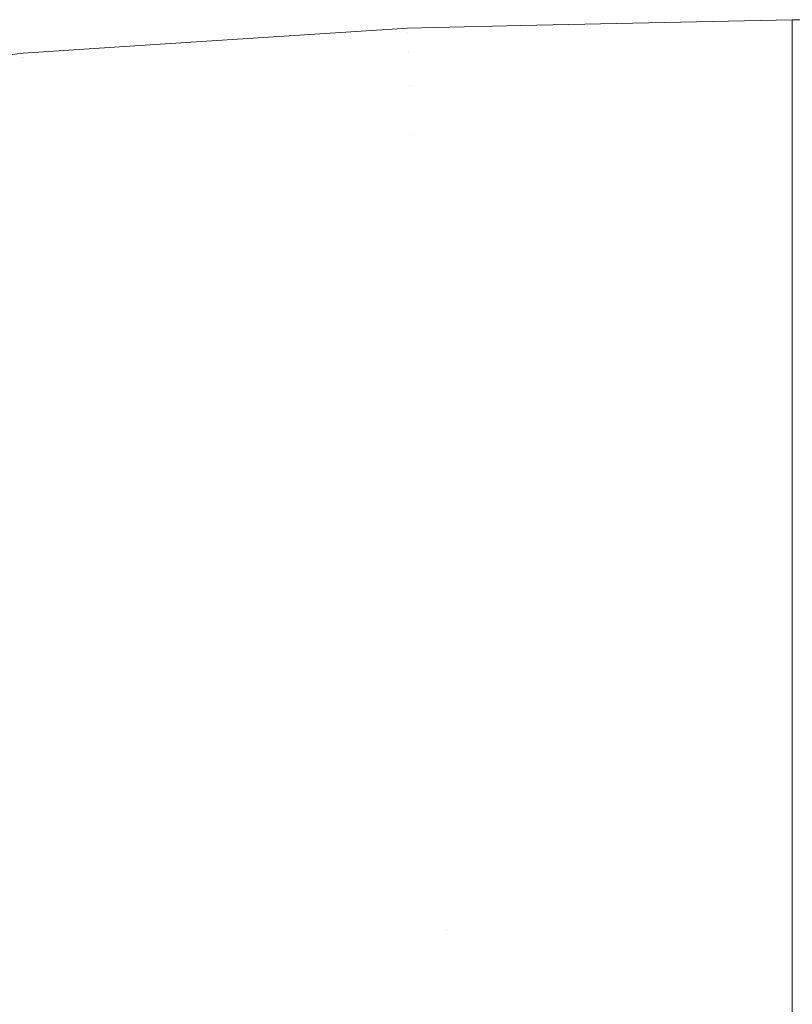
# Model space of a CAD drawing. Header units: centimetres. Extents: x -25.9 to 27.4, y 34.1 to 35.9.
# Tile 80 of 256: x -25.76222 to -25.75346, y 35.92896 to 35.94011. Entities that reach past the tile are written whole.
import ezdxf

# ---------------------------------------------------------------- set-up
doc = ezdxf.new("R2010")
doc.units = ezdxf.units.CM
doc.header["$LTSCALE"] = 2.54
doc.layers.add('Lucido design-1', color=7, linetype='Continuous')

# ---------------------------------------------------------------- blocks, each defined once
blk = doc.blocks.new('Gruppo-5-1')
at = {"color": 7, "linetype": 'Continuous', "lineweight": 9}
for points, invisible_edges in [([(-25.75782, 35.93997, -9.478917), (-25.75346, 35.940065, -9.478917), (-25.75346, 35.940112, -9.481992), (-25.756535, 35.940045, -9.481992)], 9), ([(-25.75782, 35.93997, -33.44568), (-25.75346, 35.940065, -33.44568), (-25.75346, 35.940112, -33.448755), (-25.756535, 35.940045, -33.448755)], 9), ([(-25.756535, 35.940045, -10.081992), (-25.75346, 35.940112, -10.081992), (-25.75346, 35.940017, -10.086352), (-25.757818, 35.939922, -10.086352)], 12), ([(-25.756535, 35.940045, -34.048755), (-25.75346, 35.940112, -34.048755), (-25.75346, 35.940017, -34.053115), (-25.757818, 35.939922, -34.053115)], 12), ([(-25.756535, 35.940045, -10.081992), (-25.756535, 35.940045, -9.481992), (-25.75346, 35.940112, -9.481992), (-25.75346, 35.940112, -10.081992)], 1), ([(-25.756535, 35.940045, -34.048755), (-25.756535, 35.940045, -33.448755), (-25.75346, 35.940112, -33.448755), (-25.75346, 35.940112, -34.048755)], 1), ([(27.34654, 35.940065, -9.478917), (27.34654, 35.940112, -9.481992), (-25.75346, 35.940112, -9.481992), (-25.75346, 35.940065, -9.478917)], 8), ([(-25.762171, 35.939684, -9.478917), (-25.75782, 35.93997, -9.478917), (-25.757822, 35.940017, -9.481992), (-25.760679, 35.93983, -9.481992)], 11), ([(-25.762171, 35.939684, -33.44568), (-25.75782, 35.93997, -33.44568), (-25.757822, 35.940017, -33.448755), (-25.760679, 35.93983, -33.448755)], 11), ([(-25.760679, 35.93983, -10.081992), (-25.757822, 35.940017, -10.081992), (-25.757818, 35.939922, -10.086352), (-25.762167, 35.939637, -10.086352)], 14), ([(-25.760679, 35.93983, -34.048755), (-25.757822, 35.940017, -34.048755), (-25.757818, 35.939922, -34.053115), (-25.762167, 35.939637, -34.053115)], 14), ([(-25.757822, 35.940017, -10.081992), (-25.760679, 35.93983, -10.081992), (-25.760679, 35.93983, -9.481992), (-25.757822, 35.940017, -9.481992)], 10), ([(-25.757822, 35.940017, -34.048755), (-25.760679, 35.93983, -34.048755), (-25.760679, 35.93983, -33.448755), (-25.757822, 35.940017, -33.448755)], 10), ([(-25.756535, 35.940045, -9.481992), (-25.757822, 35.940017, -9.481992), (-25.75782, 35.93997, -9.478917)], 10), ([(-25.757822, 35.940017, -9.481992), (-25.756535, 35.940045, -9.481992), (-25.756535, 35.940045, -10.081992), (-25.757822, 35.940017, -10.081992)], 10), ([(-25.757818, 35.939922, -10.086352), (-25.757822, 35.940017, -10.081992), (-25.756535, 35.940045, -10.081992)], 9), ([(-25.756535, 35.940045, -33.448755), (-25.757822, 35.940017, -33.448755), (-25.75782, 35.93997, -33.44568)], 10), ([(-25.757822, 35.940017, -33.448755), (-25.756535, 35.940045, -33.448755), (-25.756535, 35.940045, -34.048755), (-25.757822, 35.940017, -34.048755)], 10), ([(-25.757818, 35.939922, -34.053115), (-25.757822, 35.940017, -34.048755), (-25.756535, 35.940045, -34.048755)], 9), ([(-25.75346, 35.939998, -9.477631), (-25.75346, 35.940065, -9.478917), (-25.75782, 35.93997, -9.478917)], 10), ([(-25.75346, 35.939998, -33.444394), (-25.75346, 35.940065, -33.44568), (-25.75782, 35.93997, -33.44568)], 10), ([(-25.75782, 35.93997, -9.478917), (-25.757811, 35.939756, -9.474771), (-25.75346, 35.939851, -9.474771), (-25.75346, 35.939998, -9.477631)], 11), ([(-25.75782, 35.93997, -33.44568), (-25.757811, 35.939756, -33.441534), (-25.75346, 35.939851, -33.441534), (-25.75346, 35.939998, -33.444394)], 11), ([(-25.757818, 35.939922, -10.086352), (-25.75346, 35.940017, -10.086352), (-25.75346, 35.939751, -10.090484), (-25.757806, 35.939656, -10.090484)], 13), ([(-25.757818, 35.939922, -34.053115), (-25.75346, 35.940017, -34.053115), (-25.75346, 35.939751, -34.057247), (-25.757806, 35.939656, -34.057247)], 13), ([(-25.75346, 35.940065, -9.478917), (-25.75346, 35.939998, -9.477631), (27.34654, 35.939998, -9.477631), (27.34654, 35.940065, -9.478917)], 10), ([(27.34654, 35.939851, -9.474771), (27.34654, 35.939998, -9.477631), (-25.75346, 35.939998, -9.477631), (-25.75346, 35.939851, -9.474771)], 10), ([(-25.762153, 35.939471, -9.474771), (-25.757811, 35.939756, -9.474771), (-25.75782, 35.93997, -9.478917), (-25.762171, 35.939684, -9.478917)], 15), ([(-25.762153, 35.939471, -33.441534), (-25.757811, 35.939756, -33.441534), (-25.75782, 35.93997, -33.44568), (-25.762171, 35.939684, -33.44568)], 15), ([(-25.762167, 35.939637, -10.086352), (-25.757818, 35.939922, -10.086352), (-25.757806, 35.939656, -10.090484), (-25.762144, 35.939372, -10.090484)], 15), ([(-25.762167, 35.939637, -34.053115), (-25.757818, 35.939922, -34.053115), (-25.757806, 35.939656, -34.057247), (-25.762144, 35.939372, -34.057247)], 15), ([(-25.760679, 35.93983, -9.481992), (-25.762176, 35.939731, -9.481992), (-25.762171, 35.939684, -9.478917)], 10), ([(-25.762176, 35.939731, -9.481992), (-25.760679, 35.93983, -9.481992), (-25.760679, 35.93983, -10.081992), (-25.762176, 35.939731, -10.081992)], 10), ([(-25.762167, 35.939637, -10.086352), (-25.762176, 35.939731, -10.081992), (-25.760679, 35.93983, -10.081992)], 9), ([(-25.760679, 35.93983, -33.448755), (-25.762176, 35.939731, -33.448755), (-25.762171, 35.939684, -33.44568)], 10), ([(-25.762176, 35.939731, -33.448755), (-25.760679, 35.93983, -33.448755), (-25.760679, 35.93983, -34.048755), (-25.762176, 35.939731, -34.048755)], 10), ([(-25.762167, 35.939637, -34.053115), (-25.762176, 35.939731, -34.048755), (-25.760679, 35.93983, -34.048755)], 9), ([(-25.75346, 35.939712, -9.473278), (-25.75346, 35.939851, -9.474771), (-25.757811, 35.939756, -9.474771)], 10), ([(-25.75346, 35.939712, -33.440041), (-25.75346, 35.939851, -33.441534), (-25.757811, 35.939756, -33.441534)], 10), ([(-25.75346, 35.939851, -9.474771), (-25.75346, 35.939712, -9.473278), (27.34654, 35.939712, -9.473278), (27.34654, 35.939851, -9.474771)], 10), ([(-25.766506, 35.93921, -9.478917), (-25.762171, 35.939684, -9.478917), (-25.762176, 35.939731, -9.481992), (-25.764815, 35.939442, -9.481992)], 11), ([(-25.766506, 35.93921, -33.44568), (-25.762171, 35.939684, -33.44568), (-25.762176, 35.939731, -33.448755), (-25.764815, 35.939442, -33.448755)], 11), ([(-25.766479, 35.938998, -9.474771), (-25.762153, 35.939471, -9.474771), (-25.762171, 35.939684, -9.478917), (-25.766506, 35.93921, -9.478917)], 15), ([(-25.766479, 35.938998, -33.441534), (-25.762153, 35.939471, -33.441534), (-25.762171, 35.939684, -33.44568), (-25.766506, 35.93921, -33.44568)], 15), ([(-25.764815, 35.939442, -10.081992), (-25.762176, 35.939731, -10.081992), (-25.762167, 35.939637, -10.086352), (-25.7665, 35.939162, -10.086352)], 14), ([(-25.764815, 35.939442, -34.048755), (-25.762176, 35.939731, -34.048755), (-25.762167, 35.939637, -34.053115), (-25.7665, 35.939162, -34.053115)], 14), ([(-25.762176, 35.939731, -10.081992), (-25.764815, 35.939442, -10.081992), (-25.764815, 35.939442, -9.481992), (-25.762176, 35.939731, -9.481992)], 10), ([(-25.762176, 35.939731, -34.048755), (-25.764815, 35.939442, -34.048755), (-25.764815, 35.939442, -33.448755), (-25.762176, 35.939731, -33.448755)], 10), ([(-25.762119, 35.939087, -9.470635), (-25.757794, 35.93937, -9.470635), (-25.757811, 35.939756, -9.474771), (-25.762153, 35.939471, -9.474771)], 15), ([(-25.762119, 35.939087, -33.437398), (-25.757794, 35.93937, -33.437398), (-25.757811, 35.939756, -33.441534), (-25.762153, 35.939471, -33.441534)], 15), ([(-25.762144, 35.939372, -10.090484), (-25.757806, 35.939656, -10.090484), (-25.757787, 35.93922, -10.094598), (-25.762106, 35.938937, -10.094598)], 15), ([(-25.762144, 35.939372, -34.057247), (-25.757806, 35.939656, -34.057247), (-25.757787, 35.93922, -34.061361), (-25.762106, 35.938937, -34.061361)], 15), ([(-25.757811, 35.939756, -9.474771), (-25.757794, 35.93937, -9.470635), (-25.75346, 35.939465, -9.470635), (-25.75346, 35.939712, -9.473278)], 11), ([(-25.757811, 35.939756, -33.441534), (-25.757794, 35.93937, -33.437398), (-25.75346, 35.939465, -33.437398), (-25.75346, 35.939712, -33.440041)], 11), ([(-25.757806, 35.939656, -10.090484), (-25.75346, 35.939751, -10.090484), (-25.75346, 35.939727, -10.090707)], 9), ([(-25.757806, 35.939656, -34.057247), (-25.75346, 35.939751, -34.057247), (-25.75346, 35.939727, -34.05747)], 9), ([(-25.75346, 35.939727, -10.090707), (-25.75346, 35.939314, -10.094598), (-25.757787, 35.93922, -10.094598), (-25.757806, 35.939656, -10.090484)], 14), ([(-25.75346, 35.939727, -34.05747), (-25.75346, 35.939314, -34.061361), (-25.757787, 35.93922, -34.061361), (-25.757806, 35.939656, -34.057247)], 14), ([(27.34654, 35.939465, -9.470635), (27.34654, 35.939712, -9.473278), (-25.75346, 35.939712, -9.473278), (-25.75346, 35.939465, -9.470635)], 10), ([(-25.7665, 35.939162, -10.086352), (-25.762167, 35.939637, -10.086352), (-25.762144, 35.939372, -10.090484), (-25.766465, 35.938898, -10.090484)], 15), ([(-25.7665, 35.939162, -34.053115), (-25.762167, 35.939637, -34.053115), (-25.762144, 35.939372, -34.057247), (-25.766465, 35.938898, -34.057247)], 15), ([(-25.766428, 35.938615, -9.470635), (-25.762119, 35.939087, -9.470635), (-25.762153, 35.939471, -9.474771), (-25.766479, 35.938998, -9.474771)], 15), ([(-25.766428, 35.938615, -33.437398), (-25.762119, 35.939087, -33.437398), (-25.762153, 35.939471, -33.441534), (-25.766479, 35.938998, -33.441534)], 15), ([(-25.75346, 35.939236, -9.468942), (-25.75346, 35.939465, -9.470635), (-25.757794, 35.93937, -9.470635)], 10), ([(-25.75346, 35.939236, -33.435705), (-25.75346, 35.939465, -33.437398), (-25.757794, 35.93937, -33.437398)], 10), ([(-25.75346, 35.939465, -9.470635), (-25.75346, 35.939236, -9.468942), (27.34654, 35.939236, -9.468942), (27.34654, 35.939465, -9.470635)], 10), ([(-25.766465, 35.938898, -10.090484), (-25.762144, 35.939372, -10.090484), (-25.762106, 35.938937, -10.094598), (-25.766408, 35.938465, -10.094598)], 15), ([(-25.766465, 35.938898, -34.057247), (-25.762144, 35.939372, -34.057247), (-25.762106, 35.938937, -34.061361), (-25.766408, 35.938465, -34.061361)], 15), ([(-25.762071, 35.938531, -9.466514), (-25.757769, 35.938813, -9.466514), (-25.757794, 35.93937, -9.470635), (-25.762119, 35.939087, -9.470635)], 15), ([(-25.762071, 35.938531, -33.433277), (-25.757769, 35.938813, -33.433277), (-25.757794, 35.93937, -33.437398), (-25.762119, 35.939087, -33.437398)], 15), ([(-25.757794, 35.93937, -9.470635), (-25.757769, 35.938813, -9.466514), (-25.75346, 35.938907, -9.466514), (-25.75346, 35.939236, -9.468942)], 11), ([(-25.757794, 35.93937, -33.437398), (-25.757769, 35.938813, -33.433277), (-25.75346, 35.938907, -33.433277), (-25.75346, 35.939236, -33.435705)], 11), ([(-25.762106, 35.938937, -10.094598), (-25.757787, 35.93922, -10.094598), (-25.757761, 35.938615, -10.098688), (-25.762053, 35.938333, -10.098688)], 15), ([(-25.762106, 35.938937, -34.061361), (-25.757787, 35.93922, -34.061361), (-25.757761, 35.938615, -34.065451), (-25.762053, 35.938333, -34.065451)], 15), ([(-25.757787, 35.93922, -10.094598), (-25.75346, 35.939314, -10.094598), (-25.75346, 35.939248, -10.095043)], 9), ([(-25.757787, 35.93922, -34.061361), (-25.75346, 35.939314, -34.061361), (-25.75346, 35.939248, -34.061806)], 9), ([(-25.75346, 35.939248, -10.095043), (-25.75346, 35.938708, -10.098688), (-25.757761, 35.938615, -10.098688), (-25.757787, 35.93922, -10.094598)], 14), ([(-25.75346, 35.939248, -34.061806), (-25.75346, 35.938708, -34.065451), (-25.757761, 35.938615, -34.065451), (-25.757787, 35.93922, -34.061361)], 14), ([(27.34654, 35.938907, -9.466514), (27.34654, 35.939236, -9.468942), (-25.75346, 35.939236, -9.468942), (-25.75346, 35.938907, -9.466514)], 10), ([(-25.766355, 35.938062, -9.466514), (-25.762071, 35.938531, -9.466514), (-25.762119, 35.939087, -9.470635), (-25.766428, 35.938615, -9.470635)], 15), ([(-25.766355, 35.938062, -33.433277), (-25.762071, 35.938531, -33.433277), (-25.762119, 35.939087, -33.437398), (-25.766428, 35.938615, -33.437398)], 15), ([(-25.766408, 35.938465, -10.094598), (-25.762106, 35.938937, -10.094598), (-25.762053, 35.938333, -10.098688), (-25.766329, 35.937865, -10.098688)], 15), ([(-25.766408, 35.938465, -34.061361), (-25.762106, 35.938937, -34.061361), (-25.762053, 35.938333, -34.065451), (-25.766329, 35.937865, -34.065451)], 15), ([(-25.75346, 35.938572, -9.464631), (-25.75346, 35.938907, -9.466514), (-25.757769, 35.938813, -9.466514)], 10), ([(-25.75346, 35.938572, -33.431394), (-25.75346, 35.938907, -33.433277), (-25.757769, 35.938813, -33.433277)], 10), ([(-25.75346, 35.938907, -9.466514), (-25.75346, 35.938572, -9.464631), (27.34654, 35.938572, -9.464631), (27.34654, 35.938907, -9.466514)], 10), ([(-25.762007, 35.937804, -9.462417), (-25.757738, 35.938084, -9.462417), (-25.757769, 35.938813, -9.466514), (-25.762071, 35.938531, -9.466514)], 15), ([(-25.762007, 35.937804, -33.42918), (-25.757738, 35.938084, -33.42918), (-25.757769, 35.938813, -33.433277), (-25.762071, 35.938531, -33.433277)], 15), ([(-25.757769, 35.938813, -9.466514), (-25.757738, 35.938084, -9.462417), (-25.75346, 35.938177, -9.462417), (-25.75346, 35.938572, -9.464631)], 11), ([(-25.757769, 35.938813, -33.433277), (-25.757738, 35.938084, -33.42918), (-25.75346, 35.938177, -33.42918), (-25.75346, 35.938572, -33.431394)], 11), ([(-25.757761, 35.938615, -10.098688), (-25.75346, 35.938708, -10.098688), (-25.75346, 35.938581, -10.099354)], 9), ([(-25.757761, 35.938615, -34.065451), (-25.75346, 35.938708, -34.065451), (-25.75346, 35.938581, -34.066117)], 9), ([(-25.762053, 35.938333, -10.098688), (-25.757761, 35.938615, -10.098688), (-25.757727, 35.937842, -10.102745), (-25.761986, 35.937563, -10.102745)], 15), ([(-25.762053, 35.938333, -34.065451), (-25.757761, 35.938615, -34.065451), (-25.757727, 35.937842, -34.069508), (-25.761986, 35.937563, -34.069508)], 15), ([(-25.75346, 35.938581, -10.099354), (-25.75346, 35.937935, -10.102745), (-25.757727, 35.937842, -10.102745), (-25.757761, 35.938615, -10.098688)], 14), ([(-25.75346, 35.938581, -34.066117), (-25.75346, 35.937935, -34.069508), (-25.757727, 35.937842, -34.069508), (-25.757761, 35.938615, -34.065451)], 14), ([(27.34654, 35.938177, -9.462417), (27.34654, 35.938572, -9.464631), (-25.75346, 35.938572, -9.464631), (-25.75346, 35.938177, -9.462417)], 10), ([(-25.76626, 35.937338, -9.462417), (-25.762007, 35.937804, -9.462417), (-25.762071, 35.938531, -9.466514), (-25.766355, 35.938062, -9.466514)], 15), ([(-25.76626, 35.937338, -33.42918), (-25.762007, 35.937804, -33.42918), (-25.762071, 35.938531, -33.433277), (-25.766355, 35.938062, -33.433277)], 15), ([(-25.766329, 35.937865, -10.098688), (-25.762053, 35.938333, -10.098688), (-25.761986, 35.937563, -10.102745), (-25.766228, 35.937098, -10.102745)], 15), ([(-25.766329, 35.937865, -34.065451), (-25.762053, 35.938333, -34.065451), (-25.761986, 35.937563, -34.069508), (-25.766228, 35.937098, -34.069508)], 15), ([(-25.75346, 35.93772, -9.460352), (-25.75346, 35.938177, -9.462417), (-25.757738, 35.938084, -9.462417), (-25.757698, 35.937185, -9.45835)], 14), ([(-25.75346, 35.93772, -33.427115), (-25.75346, 35.938177, -33.42918), (-25.757738, 35.938084, -33.42918), (-25.757698, 35.937185, -33.425113)], 14), ([(-25.75346, 35.938177, -9.462417), (-25.75346, 35.93772, -9.460352), (27.34654, 35.93772, -9.460352), (27.34654, 35.938177, -9.462417)], 10), ([(-25.761928, 35.936907, -9.45835), (-25.757698, 35.937185, -9.45835), (-25.757738, 35.938084, -9.462417), (-25.762007, 35.937804, -9.462417)], 15), ([(-25.761928, 35.936907, -33.425113), (-25.757698, 35.937185, -33.425113), (-25.757738, 35.938084, -33.42918), (-25.762007, 35.937804, -33.42918)], 15), ([(-25.757727, 35.937842, -10.102745), (-25.75346, 35.937935, -10.102745), (-25.75346, 35.937727, -10.103632)], 9), ([(-25.757727, 35.937842, -34.069508), (-25.75346, 35.937935, -34.069508), (-25.75346, 35.937727, -34.070395)], 9), ([(-25.766143, 35.936446, -9.45835), (-25.761928, 35.936907, -9.45835), (-25.762007, 35.937804, -9.462417), (-25.76626, 35.937338, -9.462417)], 15), ([(-25.766143, 35.936446, -33.425113), (-25.761928, 35.936907, -33.425113), (-25.762007, 35.937804, -33.42918), (-25.76626, 35.937338, -33.42918)], 15), ([(-25.761986, 35.937563, -10.102745), (-25.757727, 35.937842, -10.102745), (-25.757686, 35.936903, -10.106763), (-25.761904, 35.936627, -10.106763)], 15), ([(-25.761986, 35.937563, -34.069508), (-25.757727, 35.937842, -34.069508), (-25.757686, 35.936903, -34.073526), (-25.761904, 35.936627, -34.073526)], 15), ([(-25.75346, 35.937727, -10.103632), (-25.75346, 35.936995, -10.106763), (-25.757686, 35.936903, -10.106763), (-25.757727, 35.937842, -10.102745)], 14), ([(-25.75346, 35.937727, -34.070395), (-25.75346, 35.936995, -34.073526), (-25.757686, 35.936903, -34.073526), (-25.757727, 35.937842, -34.069508)], 14), ([(-25.757698, 35.937185, -9.45835), (-25.75346, 35.937277, -9.45835), (-25.75346, 35.93772, -9.460352)], 9), ([(-25.757698, 35.937185, -33.425113), (-25.75346, 35.937277, -33.425113), (-25.75346, 35.93772, -33.427115)], 9), ([(27.34654, 35.937277, -9.45835), (27.34654, 35.93772, -9.460352), (-25.75346, 35.93772, -9.460352), (-25.75346, 35.937277, -9.45835)], 10), ([(-25.766228, 35.937098, -10.102745), (-25.761986, 35.937563, -10.102745), (-25.761904, 35.936627, -10.106763), (-25.766106, 35.936166, -10.106763)], 15), ([(-25.766228, 35.937098, -34.069508), (-25.761986, 35.937563, -34.069508), (-25.761904, 35.936627, -34.073526), (-25.766106, 35.936166, -34.073526)], 15), ([(-25.75346, 35.936684, -9.456115), (-25.75346, 35.937277, -9.45835), (-25.757698, 35.937185, -9.45835), (-25.757652, 35.936116, -9.45432)], 14), ([(-25.75346, 35.936684, -33.422878), (-25.75346, 35.937277, -33.425113), (-25.757698, 35.937185, -33.425113), (-25.757652, 35.936116, -33.421083)], 14), ([(-25.75346, 35.937277, -9.45835), (-25.75346, 35.936684, -9.456115), (27.34654, 35.936684, -9.456115), (27.34654, 35.937277, -9.45835)], 10), ([(-25.761835, 35.935842, -9.45432), (-25.757652, 35.936116, -9.45432), (-25.757698, 35.937185, -9.45835), (-25.761928, 35.936907, -9.45835)], 15), ([(-25.761835, 35.935842, -33.421083), (-25.757652, 35.936116, -33.421083), (-25.757698, 35.937185, -33.425113), (-25.761928, 35.936907, -33.425113)], 15), ([(-25.757686, 35.936903, -10.106763), (-25.75346, 35.936995, -10.106763), (-25.75346, 35.936688, -10.107869)], 9), ([(-25.757686, 35.936903, -34.073526), (-25.75346, 35.936995, -34.073526), (-25.75346, 35.936688, -34.074632)], 9), ([(-25.766003, 35.935385, -9.45432), (-25.761835, 35.935842, -9.45432), (-25.761928, 35.936907, -9.45835), (-25.766143, 35.936446, -9.45835)], 15), ([(-25.766003, 35.935385, -33.421083), (-25.761835, 35.935842, -33.421083), (-25.761928, 35.936907, -33.425113), (-25.766143, 35.936446, -33.425113)], 15), ([(-25.761904, 35.936627, -10.106763), (-25.757686, 35.936903, -10.106763), (-25.757638, 35.935801, -10.110736), (-25.761808, 35.935527, -10.110736)], 15), ([(-25.761904, 35.936627, -34.073526), (-25.757686, 35.936903, -34.073526), (-25.757638, 35.935801, -34.077499), (-25.761808, 35.935527, -34.077499)], 15), ([(-25.75346, 35.936688, -10.107869), (-25.75346, 35.935892, -10.110736), (-25.757638, 35.935801, -10.110736), (-25.757686, 35.936903, -10.106763)], 14), ([(-25.75346, 35.936688, -34.074632), (-25.75346, 35.935892, -34.077499), (-25.757638, 35.935801, -34.077499), (-25.757686, 35.936903, -34.073526)], 14), ([(-25.757652, 35.936116, -9.45432), (-25.75346, 35.936207, -9.45432), (-25.75346, 35.936684, -9.456115)], 9), ([(-25.757652, 35.936116, -33.421083), (-25.75346, 35.936207, -33.421083), (-25.75346, 35.936684, -33.422878)], 9), ([(27.34654, 35.936207, -9.45432), (27.34654, 35.936684, -9.456115), (-25.75346, 35.936684, -9.456115), (-25.75346, 35.936207, -9.45432)], 10), ([(-25.766106, 35.936166, -10.106763), (-25.761904, 35.936627, -10.106763), (-25.761808, 35.935527, -10.110736), (-25.765962, 35.935072, -10.110736)], 15), ([(-25.766106, 35.936166, -34.073526), (-25.761904, 35.936627, -34.073526), (-25.761808, 35.935527, -34.077499), (-25.765962, 35.935072, -34.077499)], 15), ([(-25.75346, 35.935464, -9.451927), (-25.75346, 35.936207, -9.45432), (-25.757652, 35.936116, -9.45432), (-25.757598, 35.934879, -9.450335)], 14), ([(-25.75346, 35.935464, -33.41869), (-25.75346, 35.936207, -33.421083), (-25.757652, 35.936116, -33.421083), (-25.757598, 35.934879, -33.417098)], 14), ([(-25.75346, 35.936207, -9.45432), (-25.75346, 35.935464, -9.451927), (27.34654, 35.935464, -9.451927), (27.34654, 35.936207, -9.45432)], 10), ([(-25.761727, 35.934608, -9.450335), (-25.757598, 35.934879, -9.450335), (-25.757652, 35.936116, -9.45432), (-25.761835, 35.935842, -9.45432)], 15), ([(-25.761727, 35.934608, -33.417098), (-25.757598, 35.934879, -33.417098), (-25.757652, 35.936116, -33.421083), (-25.761835, 35.935842, -33.421083)], 15), ([(-25.757638, 35.935801, -10.110736), (-25.75346, 35.935892, -10.110736), (-25.75346, 35.935466, -10.112056)], 9), ([(-25.757638, 35.935801, -34.077499), (-25.75346, 35.935892, -34.077499), (-25.75346, 35.935466, -34.078819)], 9), ([(-25.765841, 35.934158, -9.450335), (-25.761727, 35.934608, -9.450335), (-25.761835, 35.935842, -9.45432), (-25.766003, 35.935385, -9.45432)], 15), ([(-25.765841, 35.934158, -33.417098), (-25.761727, 35.934608, -33.417098), (-25.761835, 35.935842, -33.421083), (-25.766003, 35.935385, -33.421083)], 15), ([(-25.761808, 35.935527, -10.110736), (-25.757638, 35.935801, -10.110736), (-25.757583, 35.934537, -10.114657), (-25.761697, 35.934267, -10.114657)], 15), ([(-25.761808, 35.935527, -34.077499), (-25.757638, 35.935801, -34.077499), (-25.757583, 35.934537, -34.08142), (-25.761697, 35.934267, -34.08142)], 15), ([(-25.75346, 35.935466, -10.112056), (-25.75346, 35.934626, -10.114657), (-25.757583, 35.934537, -10.114657), (-25.757638, 35.935801, -10.110736)], 14), ([(-25.75346, 35.935466, -34.078819), (-25.75346, 35.934626, -34.08142), (-25.757583, 35.934537, -34.08142), (-25.757638, 35.935801, -34.077499)], 14), ([(-25.765962, 35.935072, -10.110736), (-25.761808, 35.935527, -10.110736), (-25.761697, 35.934267, -10.114657), (-25.765797, 35.933818, -10.114657)], 15), ([(-25.765962, 35.935072, -34.077499), (-25.761808, 35.935527, -34.077499), (-25.761697, 35.934267, -34.08142), (-25.765797, 35.933818, -34.08142)], 15), ([(-25.757598, 35.934879, -9.450335), (-25.75346, 35.934969, -9.450335), (-25.75346, 35.935464, -9.451927)], 9), ([(-25.757598, 35.934879, -33.417098), (-25.75346, 35.934969, -33.417098), (-25.75346, 35.935464, -33.41869)], 9), ([(27.34654, 35.934969, -9.450335), (27.34654, 35.935464, -9.451927), (-25.75346, 35.935464, -9.451927), (-25.75346, 35.934969, -9.450335)], 10), ([(-25.761605, 35.933209, -9.446402), (-25.757536, 35.933475, -9.446402), (-25.757598, 35.934879, -9.450335), (-25.761727, 35.934608, -9.450335)], 15), ([(-25.761605, 35.933209, -33.413165), (-25.757536, 35.933475, -33.413165), (-25.757598, 35.934879, -33.417098), (-25.761727, 35.934608, -33.417098)], 15), ([(-25.75346, 35.934062, -9.447796), (-25.75346, 35.934969, -9.450335), (-25.757598, 35.934879, -9.450335), (-25.757536, 35.933475, -9.446402)], 14), ([(-25.75346, 35.934062, -33.414559), (-25.75346, 35.934969, -33.417098), (-25.757598, 35.934879, -33.417098), (-25.757536, 35.933475, -33.413165)], 14), ([(-25.75346, 35.934969, -9.450335), (-25.75346, 35.934062, -9.447796), (27.34654, 35.934062, -9.447796), (27.34654, 35.934969, -9.450335)], 10), ([(-25.765658, 35.932765, -9.446402), (-25.761605, 35.933209, -9.446402), (-25.761727, 35.934608, -9.450335), (-25.765841, 35.934158, -9.450335)], 15), ([(-25.765658, 35.932765, -33.413165), (-25.761605, 35.933209, -33.413165), (-25.761727, 35.934608, -33.417098), (-25.765841, 35.934158, -33.417098)], 15), ([(-25.761697, 35.934267, -10.114657), (-25.757583, 35.934537, -10.114657), (-25.757521, 35.933114, -10.118519), (-25.761573, 35.932848, -10.118519)], 15), ([(-25.761697, 35.934267, -34.08142), (-25.757583, 35.934537, -34.08142), (-25.757521, 35.933114, -34.085282), (-25.761573, 35.932848, -34.085282)], 15), ([(-25.757583, 35.934537, -10.114657), (-25.75346, 35.934626, -10.114657), (-25.75346, 35.934062, -10.116187)], 9), ([(-25.757583, 35.934537, -34.08142), (-25.75346, 35.934626, -34.08142), (-25.75346, 35.934062, -34.08295)], 9), ([(-25.75346, 35.934062, -10.116187), (-25.75346, 35.933202, -10.118519), (-25.757521, 35.933114, -10.118519), (-25.757583, 35.934537, -10.114657)], 14), ([(-25.75346, 35.934062, -34.08295), (-25.75346, 35.933202, -34.085282), (-25.757521, 35.933114, -34.085282), (-25.757583, 35.934537, -34.08142)], 14), ([(-25.765797, 35.933818, -10.114657), (-25.761697, 35.934267, -10.114657), (-25.761573, 35.932848, -10.118519), (-25.765611, 35.932406, -10.118519)], 15), ([(-25.765797, 35.933818, -34.08142), (-25.761697, 35.934267, -34.08142), (-25.761573, 35.932848, -34.085282), (-25.765611, 35.932406, -34.085282)], 15), ([(-25.757536, 35.933475, -9.446402), (-25.75346, 35.933564, -9.446402), (-25.75346, 35.934062, -9.447796)], 9), ([(-25.757536, 35.933475, -33.413165), (-25.75346, 35.933564, -33.413165), (-25.75346, 35.934062, -33.414559)], 9), ([(27.34654, 35.933564, -9.446402), (27.34654, 35.934062, -9.447796), (-25.75346, 35.934062, -9.447796), (-25.75346, 35.933564, -9.446402)], 10), ([(-25.75346, 35.932483, -9.44373), (-25.75346, 35.933564, -9.446402), (-25.757536, 35.933475, -9.446402), (-25.757468, 35.931908, -9.442527)], 14), ([(-25.75346, 35.932483, -33.410493), (-25.75346, 35.933564, -33.413165), (-25.757536, 35.933475, -33.413165), (-25.757468, 35.931908, -33.40929)], 14), ([(-25.75346, 35.933564, -9.446402), (-25.75346, 35.932483, -9.44373), (27.34654, 35.932483, -9.44373), (27.34654, 35.933564, -9.446402)], 10), ([(-25.761468, 35.931646, -9.442527), (-25.757468, 35.931908, -9.442527), (-25.757536, 35.933475, -9.446402), (-25.761605, 35.933209, -9.446402)], 15), ([(-25.761468, 35.931646, -33.40929), (-25.757468, 35.931908, -33.40929), (-25.757536, 35.933475, -33.413165), (-25.761605, 35.933209, -33.413165)], 15), ([(-25.765453, 35.931209, -9.442527), (-25.761468, 35.931646, -9.442527), (-25.761605, 35.933209, -9.446402), (-25.765658, 35.932765, -9.446402)], 15), ([(-25.765453, 35.931209, -33.40929), (-25.761468, 35.931646, -33.40929), (-25.761605, 35.933209, -33.413165), (-25.765658, 35.932765, -33.413165)], 15), ([(-25.757521, 35.933114, -10.118519), (-25.75346, 35.933202, -10.118519), (-25.75346, 35.932481, -10.120252)], 9), ([(-25.757521, 35.933114, -34.085282), (-25.75346, 35.933202, -34.085282), (-25.75346, 35.932481, -34.087015)], 9), ([(-25.761573, 35.932848, -10.118519), (-25.757521, 35.933114, -10.118519), (-25.757452, 35.931534, -10.122315), (-25.761436, 35.931273, -10.122315)], 15), ([(-25.761573, 35.932848, -34.085282), (-25.757521, 35.933114, -34.085282), (-25.757452, 35.931534, -34.089078), (-25.761436, 35.931273, -34.089078)], 15), ([(-25.75346, 35.932481, -10.120252), (-25.75346, 35.931622, -10.122315), (-25.757452, 35.931534, -10.122315), (-25.757521, 35.933114, -10.118519)], 14), ([(-25.75346, 35.932481, -34.087015), (-25.75346, 35.931622, -34.089078), (-25.757452, 35.931534, -34.089078), (-25.757521, 35.933114, -34.085282)], 14), ([(-25.765611, 35.932406, -10.118519), (-25.761573, 35.932848, -10.118519), (-25.761436, 35.931273, -10.122315), (-25.765404, 35.930839, -10.122315)], 15), ([(-25.765611, 35.932406, -34.085282), (-25.761573, 35.932848, -34.085282), (-25.761436, 35.931273, -34.089078), (-25.765404, 35.930839, -34.089078)], 15), ([(-25.757468, 35.931908, -9.442527), (-25.75346, 35.931995, -9.442527), (-25.75346, 35.932483, -9.44373)], 9), ([(-25.757468, 35.931908, -33.40929), (-25.75346, 35.931995, -33.40929), (-25.75346, 35.932483, -33.410493)], 9), ([(27.34654, 35.931995, -9.442527), (27.34654, 35.932483, -9.44373), (-25.75346, 35.932483, -9.44373), (-25.75346, 35.931995, -9.442527)], 10), ([(-25.75346, 35.930727, -9.439737), (-25.75346, 35.931995, -9.442527), (-25.757468, 35.931908, -9.442527), (-25.757392, 35.930178, -9.438717)], 14), ([(-25.75346, 35.930727, -33.4065), (-25.75346, 35.931995, -33.40929), (-25.757468, 35.931908, -33.40929), (-25.757392, 35.930178, -33.40548)], 14), ([(-25.75346, 35.931995, -9.442527), (-25.75346, 35.930727, -9.439737), (27.34654, 35.930727, -9.439737), (27.34654, 35.931995, -9.442527)], 10), ([(-25.761317, 35.929921, -9.438717), (-25.757392, 35.930178, -9.438717), (-25.757468, 35.931908, -9.442527), (-25.761468, 35.931646, -9.442527)], 15), ([(-25.761317, 35.929921, -33.40548), (-25.757392, 35.930178, -33.40548), (-25.757468, 35.931908, -33.40929), (-25.761468, 35.931646, -33.40929)], 15), ([(-25.765227, 35.929492, -9.438717), (-25.761317, 35.929921, -9.438717), (-25.761468, 35.931646, -9.442527), (-25.765453, 35.931209, -9.442527)], 15), ([(-25.765227, 35.929492, -33.40548), (-25.761317, 35.929921, -33.40548), (-25.761468, 35.931646, -33.40929), (-25.765453, 35.931209, -33.40929)], 15), ([(-25.761436, 35.931273, -10.122315), (-25.757452, 35.931534, -10.122315), (-25.757376, 35.929802, -10.126041), (-25.761284, 35.929546, -10.126041)], 15), ([(-25.761436, 35.931273, -34.089078), (-25.757452, 35.931534, -34.089078), (-25.757376, 35.929802, -34.092804), (-25.761284, 35.929546, -34.092804)], 15), ([(-25.757376, 35.929802, -10.126041), (-25.757452, 35.931534, -10.122315), (-25.75346, 35.931622, -10.122315), (-25.75346, 35.930724, -10.124245)], 11), ([(-25.757376, 35.929802, -34.092804), (-25.757452, 35.931534, -34.089078), (-25.75346, 35.931622, -34.089078), (-25.75346, 35.930724, -34.091008)], 11), ([(-25.765404, 35.930839, -10.122315), (-25.761436, 35.931273, -10.122315), (-25.761284, 35.929546, -10.126041), (-25.765178, 35.92912, -10.126041)], 15), ([(-25.765404, 35.930839, -34.089078), (-25.761436, 35.931273, -34.089078), (-25.761284, 35.929546, -34.092804), (-25.765178, 35.92912, -34.092804)], 15), ([(-25.757392, 35.930178, -9.438717), (-25.75346, 35.930264, -9.438717), (-25.75346, 35.930727, -9.439737)], 9), ([(-25.757392, 35.930178, -33.40548), (-25.75346, 35.930264, -33.40548), (-25.75346, 35.930727, -33.4065)], 9), ([(-25.75346, 35.930724, -10.124245), (-25.75346, 35.929888, -10.126041), (-25.757376, 35.929802, -10.126041)], 10), ([(-25.75346, 35.930724, -34.091008), (-25.75346, 35.929888, -34.092804), (-25.757376, 35.929802, -34.092804)], 10), ([(27.34654, 35.930264, -9.438717), (27.34654, 35.930727, -9.439737), (-25.75346, 35.930727, -9.439737), (-25.75346, 35.930264, -9.438717)], 10), ([(-25.761152, 35.928037, -9.43498), (-25.75731, 35.928289, -9.43498), (-25.757392, 35.930178, -9.438717), (-25.761317, 35.929921, -9.438717)], 15), ([(-25.761152, 35.928037, -33.401743), (-25.75731, 35.928289, -33.401743), (-25.757392, 35.930178, -33.40548), (-25.761317, 35.929921, -33.40548)], 15), ([(-25.75346, 35.928799, -9.435824), (-25.75346, 35.930264, -9.438717), (-25.757392, 35.930178, -9.438717), (-25.75731, 35.928289, -9.43498)], 14), ([(-25.75346, 35.928799, -33.402587), (-25.75346, 35.930264, -33.40548), (-25.757392, 35.930178, -33.40548), (-25.75731, 35.928289, -33.401743)], 14), ([(-25.75346, 35.930264, -9.438717), (-25.75346, 35.928799, -9.435824), (27.34654, 35.928799, -9.435824), (27.34654, 35.930264, -9.438717)], 10), ([(-25.76498, 35.927617, -9.43498), (-25.761152, 35.928037, -9.43498), (-25.761317, 35.929921, -9.438717), (-25.765227, 35.929492, -9.438717)], 15), ([(-25.76498, 35.927617, -33.401743), (-25.761152, 35.928037, -33.401743), (-25.761317, 35.929921, -33.40548), (-25.765227, 35.929492, -33.40548)], 15), ([(-25.757294, 35.92792, -10.129688), (-25.757376, 35.929802, -10.126041), (-25.75346, 35.929888, -10.126041), (-25.75346, 35.928795, -10.128157)], 11), ([(-25.757294, 35.92792, -34.096451), (-25.757376, 35.929802, -34.092804), (-25.75346, 35.929888, -34.092804), (-25.75346, 35.928795, -34.09492)], 11), ([(-25.761284, 35.929546, -10.126041), (-25.757376, 35.929802, -10.126041), (-25.757294, 35.92792, -10.129688), (-25.76112, 35.92767, -10.129688)], 15), ([(-25.761284, 35.929546, -34.092804), (-25.757376, 35.929802, -34.092804), (-25.757294, 35.92792, -34.096451), (-25.76112, 35.92767, -34.096451)], 15), ([(-25.765178, 35.92912, -10.126041), (-25.761284, 35.929546, -10.126041), (-25.76112, 35.92767, -10.129688), (-25.764932, 35.927252, -10.129688)], 15), ([(-25.765178, 35.92912, -34.092804), (-25.761284, 35.929546, -34.092804), (-25.76112, 35.92767, -34.096451), (-25.764932, 35.927252, -34.096451)], 15)]:
    blk.add_3dface(points, dxfattribs=dict(at, invisible_edges=invisible_edges))

msp = doc.modelspace()

# ---------------------------------------------------------------- block references
at = {"layer": 'Lucido design-1', "color": 7}
msp.add_blockref('Gruppo-5-1', (0, 0), dxfattribs=at)

doc.saveas('drawing.dxf')
